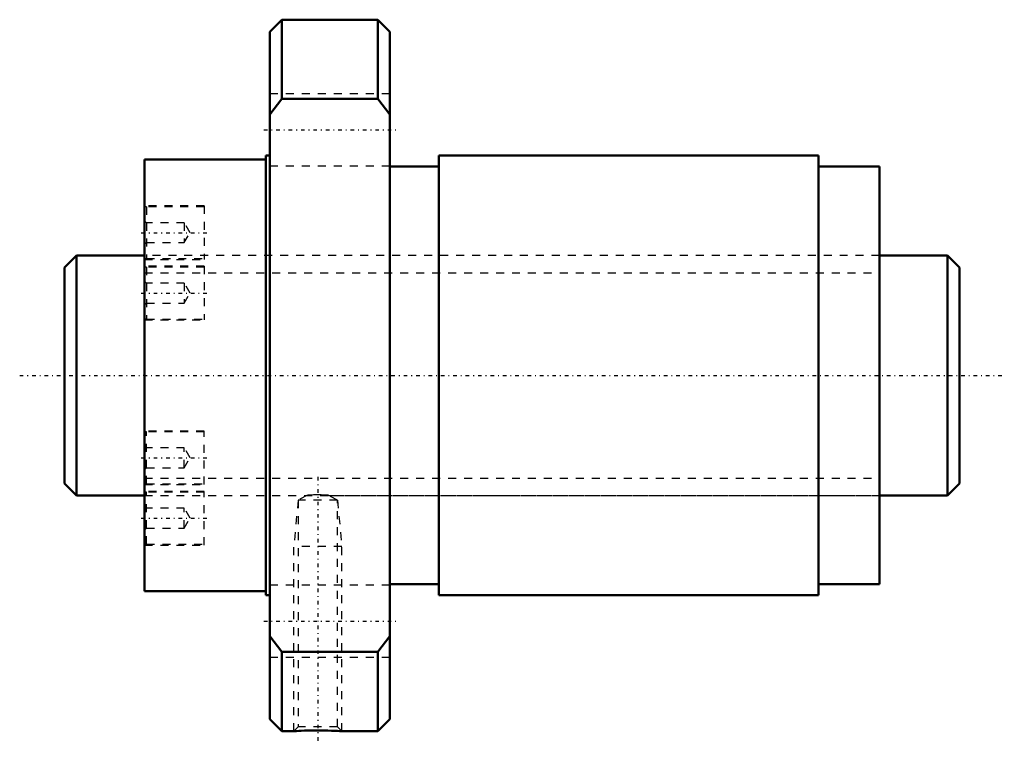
# Model space of a CAD drawing. Header units: millimetres. Extents: x -16 to 108, y -46 to 44.
import ezdxf

# ---------------------------------------------------------------- set-up
doc = ezdxf.new("R2010")
doc.units = ezdxf.units.MM
doc.linetypes.add('Center', pattern=[1.5, 0.45, -0.5, 0.05, -0.5])
doc.linetypes.add('Dashed', pattern=[2, 1, -1])
for name, color, linetype, lineweight in [('2d ConnectionPoints', 7, 'Continuous', 50), ('AM_0', 7, 'Continuous', 50), ('AM_5', 3, 'Continuous', 25), ('AM_7', 7, 'Center', 25), ('AM_9', 6, 'Dashed', 25)]:
    doc.layers.add(name, color=color, linetype=linetype, lineweight=lineweight)

# ---------------------------------------------------------------- blocks, each defined once
blk = doc.blocks.new('1_NRR0130WGF3090_1_5Nut_0_in_WGF3090_1_5G1_112LC3_N0_13_0_0_0')
at = {"layer": 'AM_0'}
for p, q in [((17.2, 44.5), (15.7, 43)), ((29.2, 44.5), (17.2, 44.5)), ((17.2, 44.5), (17.2, 34.59)), ((30.7, 43), (29.2, 44.5)), ((29.2, 44.5), (29.2, 34.59)), ((15.7, 43), (15.7, -43)), ((30.7, 43), (30.7, -43)), ((17.2, 34.59), (15.7, 32.63)), ((29.2, 34.59), (17.2, 34.59)), ((30.7, 32.63), (29.2, 34.59)), ((15.7, 27.5), (15.2, 27.5)), ((15.2, 27.5), (15.2, -27.5)), ((84.34, 27.5), (36.83, 27.5)), ((36.83, 27.5), (36.83, -27.5)), ((84.34, 27.5), (84.34, -27.5)), ((15.2, 27), (0, 27)), ((0, 27), (0, -27)), ((36.83, 26.12), (30.7, 26.12)), ((92, 26.12), (84.34, 26.12)), ((92, 26.12), (92, -26.12)), ((0, -27), (15.2, -27)), ((30.7, -26.12), (36.83, -26.12)), ((84.34, -26.12), (92, -26.12)), ((15.2, -27.5), (15.7, -27.5)), ((36.83, -27.5), (84.34, -27.5)), ((15.7, -32.63), (17.2, -34.59)), ((29.2, -34.59), (30.7, -32.63)), ((17.2, -34.59), (17.2, -44.5)), ((17.2, -34.59), (29.2, -34.59)), ((29.2, -34.59), (29.2, -44.5)), ((15.7, -43), (17.2, -44.5)), ((29.2, -44.5), (30.7, -43)), ((17.2, -44.5), (18.7, -44.5)), ((24.69, -44.5), (29.2, -44.5))]:
    blk.add_line(p, q, dxfattribs=at)
blk.add_lwpolyline([(18.7, -44.5), (18.74, -44.5), (18.86, -44.49), (19.05, -44.48), (19.31, -44.47), (19.64, -44.45), (20.03, -44.43), (20.47, -44.42), (20.94, -44.41), (21.45, -44.41), (21.96, -44.41), (22.47, -44.41), (22.96, -44.42), (23.42, -44.44), (23.81, -44.45), (24.15, -44.47), (24.41, -44.48), (24.59, -44.49), (24.68, -44.5), (24.7, -44.5)], dxfattribs=at)
at = {"layer": 'AM_5', "linetype": 'Dashed'}
for p, q in [((19.24, -15.62), (18.7, -21.4)), ((24.16, -15.62), (24.7, -21.4)), ((24.7, -21.4), (18.7, -21.4)), ((18.7, -44.5), (18.7, -21.4)), ((24.7, -44.5), (24.7, -21.4))]:
    blk.add_line(p, q, dxfattribs=at)
at = {"layer": 'AM_7'}
for p, q in [((14.95, 30.74), (31.45, 30.74)), ((-0.38, 17.86), (7.88, 17.86)), ((-0.38, 10.31), (7.88, 10.31)), ((-0.38, -10.31), (7.88, -10.31)), ((21.7, -12.69), (21.7, -46.01)), ((-0.38, -17.86), (7.88, -17.86)), ((14.95, -30.74), (31.45, -30.74))]:
    blk.add_line(p, q, dxfattribs=at)
at = {"layer": 'AM_9'}
for p, q in [((30.7, 35.24), (15.7, 35.24)), ((15.7, 26.24), (30.7, 26.24)), ((7.5, 21.21), (0, 21.21)), ((7.5, 21.11), (0.25, 21.11)), ((0.25, 21.11), (0.25, 14.61)), ((7.5, 21.21), (7.5, 14.51)), ((0.25, 19.11), (0, 19.36)), ((5, 19.11), (0.25, 19.11)), ((5.72, 17.86), (5, 19.11)), ((5, 19.11), (5, 16.61)), ((5, 16.61), (5.72, 17.86)), ((0, 16.36), (0.25, 16.61)), ((0.25, 16.61), (5, 16.61)), ((92, 15), (0, 15)), ((0, 14.51), (7.5, 14.51)), ((7.5, 13.66), (0, 13.66)), ((0.25, 14.61), (7.5, 14.61)), ((7.5, 13.56), (0.25, 13.56)), ((0.25, 13.56), (0.25, 7.06)), ((7.5, 13.66), (7.5, 6.96)), ((0.25, 11.56), (0, 11.81)), ((5, 11.56), (0.25, 11.56)), ((5.72, 10.31), (5, 11.56)), ((5, 11.56), (5, 9.06)), ((5, 9.06), (5.72, 10.31)), ((0, 8.81), (0.25, 9.06)), ((0.25, 9.06), (5, 9.06)), ((0, 6.96), (7.5, 6.96)), ((0.25, 7.06), (7.5, 7.06)), ((7.5, -6.96), (0, -6.96)), ((7.5, -7.06), (0.25, -7.06)), ((0.25, -13.56), (0.25, -7.06)), ((7.5, -13.66), (7.5, -6.96)), ((0.25, -9.06), (0, -8.81)), ((5, -9.06), (0.25, -9.06)), ((5, -11.56), (5, -9.06)), ((5.72, -10.31), (5, -9.06)), ((5, -11.56), (5.72, -10.31)), ((0, -11.81), (0.25, -11.56)), ((0.25, -11.56), (5, -11.56)), ((0, -13.66), (7.5, -13.66)), ((7.5, -14.51), (0, -14.51)), ((0.25, -13.56), (7.5, -13.56)), ((7.5, -14.61), (0.25, -14.61)), ((0.25, -21.11), (0.25, -14.61)), ((7.5, -21.21), (7.5, -14.51)), ((0, -15), (20.33, -15)), ((20.33, -15), (19.24, -15.62)), ((19.24, -15.62), (19.24, -43.96)), ((24.16, -15.62), (19.24, -15.62)), ((20.32, -15), (20.44, -14.99)), ((22.8, -14.98), (23.08, -15)), ((24.16, -15.62), (23.08, -15)), ((23.08, -15), (92, -15)), ((24.16, -43.96), (24.16, -15.62)), ((0.25, -16.61), (0, -16.36)), ((5, -16.61), (0.25, -16.61)), ((5.72, -17.86), (5, -16.61)), ((5, -19.11), (5, -16.61)), ((5, -19.11), (5.72, -17.86)), ((0, -19.36), (0.25, -19.11)), ((0.25, -19.11), (5, -19.11)), ((0, -21.21), (7.5, -21.21)), ((0.25, -21.11), (7.5, -21.11)), ((30.7, -26.24), (15.7, -26.24)), ((15.7, -35.24), (30.7, -35.24)), ((19.24, -43.96), (18.7, -44.5)), ((24.16, -43.96), (19.24, -43.96)), ((24.7, -44.5), (24.16, -43.96)), ((19.61, -44.45), (19.57, -44.45))]:
    blk.add_line(p, q, dxfattribs=at)
blk.add_lwpolyline([(23.08, -15), (23.01, -14.99), (22.82, -14.98), (22.52, -14.96), (22.11, -14.95), (21.64, -14.95), (21.16, -14.95), (20.74, -14.97), (20.46, -14.99), (20.33, -15)], dxfattribs=at)
for centre, start, end in [((0.25, 20.86), 90, 180), ((0.25, 14.86), 180, 270), ((0.25, 13.31), 90, 180), ((0.25, 7.31), 180, 270), ((0.25, -7.31), 90, 180), ((0.25, -13.31), 180, 270), ((0.25, -14.86), 90, 180), ((0.25, -20.86), 180, 270)]:
    blk.add_arc(centre, 0.25, start, end, dxfattribs=at)
blk = doc.blocks.new('2_N0130WGF3090_1_50Shaft_0_in_WGF3090_1_5G1_112LC3_N0_13_0_0_0')
at = {"layer": 'AM_0'}
for p, q in [((-8.5, 15), (-10, 13.5)), ((0, 15), (-8.5, 15)), ((-8.5, 15), (-8.5, -15)), ((100.5, 15), (92, 15)), ((102, 13.5), (100.5, 15)), ((100.5, 15), (100.5, -15)), ((-10, 13.5), (-10, -13.5)), ((102, 13.5), (102, -13.5)), ((-10, -13.5), (-8.5, -15)), ((100.5, -15), (102, -13.5)), ((-8.5, -15), (0, -15)), ((92, -15), (100.5, -15))]:
    blk.add_line(p, q, dxfattribs=at)
at = {"layer": 'AM_5', "linetype": 'Dashed'}
for p, q in [((0, 12.853), (92, 12.853)), ((0, -12.853), (92, -12.853))]:
    blk.add_line(p, q, dxfattribs=at)
at = {"layer": 'AM_7'}
blk.add_line((-15.6, 0), (107.6, 0), dxfattribs=at)
at = {"layer": 'AM_9'}
for p, q in [((92, 15), (0, 15)), ((0, -15), (92, -15))]:
    blk.add_line(p, q, dxfattribs=at)

msp = doc.modelspace()

# ---------------------------------------------------------------- linework, layer by layer
at = {"layer": '2d ConnectionPoints'}
msp.add_point((0, 0), dxfattribs=at)

# ---------------------------------------------------------------- block references
for name in ['1_NRR0130WGF3090_1_5Nut_0_in_WGF3090_1_5G1_112LC3_N0_13_0_0_0', '2_N0130WGF3090_1_50Shaft_0_in_WGF3090_1_5G1_112LC3_N0_13_0_0_0']:
    msp.add_blockref(name, (0, 0))

doc.saveas('drawing.dxf')
